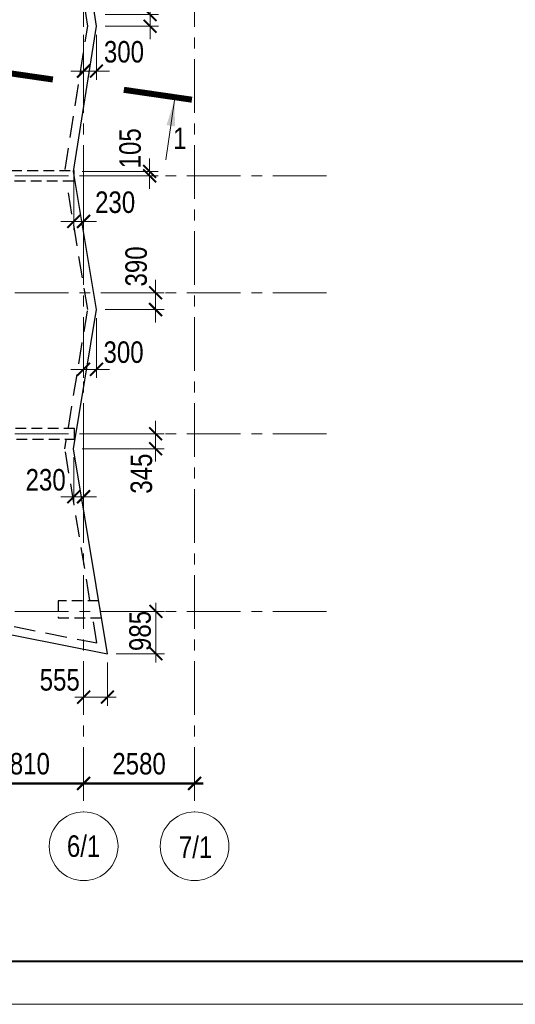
# Model space of a CAD drawing. Header units: inches. Extents: x -7207481 to -7082011, y 6155852 to 6369793.
# Tile 4 of 24: x -7134963 to -7123440, y 6221814 to 6244714. Entities that reach past the tile are written whole.
import ezdxf
from ezdxf.enums import TextEntityAlignment as Align

# ---------------------------------------------------------------- set-up
doc = ezdxf.new("R2010")
doc.units = ezdxf.units.IN
doc.header["$LTSCALE"] = 1000
doc.header["$MEASUREMENT"] = 0
doc.linetypes.add('CENTER', pattern=[2, 1.25, -0.25, 0.25, -0.25])
doc.linetypes.add('HIDDEN', pattern=[0.375, 0.25, -0.125])
for name, color, linetype, lineweight in [('изм-10-06', 6, 'Continuous', 50), ('СК-040-С(тены)', 12, 'HIDDEN', 25), ('СК-043-С-ПИЛОНЫ', 5, 'HIDDEN', 25), ('СК-050-П(литы перекрытия)', 3, 'Continuous', 30), ('СК-052-П-БАЛКИ', 1, 'HIDDEN', 30), ('СК-100-О(си)', 7, 'CENTER', 15), ('СК-110-О-РАЗМЕРЫ', 7, 'Continuous', 15), ('СК-200-Р(амка)', 7, 'Continuous', 40), ('СК-210-Р-РАМКА ЛИНИИ ТОНКИЕ', 7, 'Continuous', 15), ('СК-300-Р(азмеры)_ПЛИТЫ', 7, 'Continuous', 20), ('СК-400-Т(екст)', 7, 'Continuous', 20), ('СК-500-С(ечения)', 5, 'Continuous', 40)]:
    doc.layers.add(name, color=color, linetype=linetype, lineweight=lineweight)
doc.styles.add('ARIAL_annotative', font='arial.ttf', dxfattribs={"width": 0.8, "height": 2.5})
doc.styles.add('RUSS', font='arial.ttf', dxfattribs={"width": 0.8})
doc.dimstyles.new('100-200', dxfattribs={"dimscale": 0, "dimtxt": 500, "dimasz": 300, "dimexe": 200, "dimexo": 200, "dimgap": 200, "dimtad": 1, "dimdec": 0, "dimzin": 0, "dimdsep": 46, "dimtxsty": 'RUSS', "dimblk": 'ARCHTICK', "dimcen": 0.096, "dimdle": 200, "dimclrd": 7, "dimclre": 7, "dimclrt": 256, "dimadec": 0, "dimazin": 0, "dimtfac": 1, "dimtdec": 0, "dimtmove": 2, "dimatfit": 3, "dimldrblk": 'OBLIQUE', "dimfxl": 1, "dimtolj": 1, "dimtzin": 0, "dimarcsym": 0})

# ---------------------------------------------------------------- blocks, each defined once
blk = doc.blocks.new('Сечение')
at = {"layer": 'СК-500-С(ечения)', "linetype": 'Continuous', "lineweight": 15, "ltscale": 100}
blk.add_line((-200, -35), (-200, -735), dxfattribs=at)
at = {"layer": 'СК-500-С(ечения)', "linetype": 'Continuous', "ltscale": 100, "const_width": 70}
blk.add_lwpolyline([(-400, 0), (400, 0)], dxfattribs=at)
at = {"layer": 'СК-500-С(ечения)', "linetype": 'Continuous', "ltscale": 100}
blk.add_solid([(-200, -35), (-250, -335), (-150, -335)], dxfattribs=at)
blk = doc.blocks.new('*U12')
at = {"layer": 'СК-400-Т(екст)', "ltscale": 100, "yscale": 0.01, "zscale": 0.01}
for p, xscale, rotation in [((0, -4), 0.01, 270.0000000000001), ((0, -20.33), -0.01, 270)]:
    blk.add_blockref('Сечение', p, dxfattribs=dict(at, xscale=xscale, rotation=rotation))
at = {"layer": 'СК-500-С(ечения)', "color": 0, "ltscale": 100, "style": 'ARIAL_annotative', "text_generation_flag": 2, "width": 0.8}
blk.add_attdef('НОМЕР_СЕЧЕНИЯ_1_1(НОМЕР_ЛИСТА)', text='', height=2.5, rotation=360, dxfattribs=at).set_placement((-6.74, -1.23), align=Align.RIGHT)
at = {"layer": 'СК-500-С(ечения)', "color": 0, "ltscale": 100, "style": 'ARIAL_annotative', "width": 0.8}
blk.add_attdef('НОМЕР_СЕЧЕНИЯ_2_1(НОМЕР_ЛИСТА)', text='', height=2.5, rotation=270, dxfattribs=at).set_placement((-7.48, -23.11), align=Align.BOTTOM_LEFT)
blk = doc.blocks.new('_ArchTick')
at = {"color": 0, "linetype": 'ByBlock', "const_width": 0.15}
blk.add_lwpolyline([(-0.5, -0.5), (0.5, 0.5)], dxfattribs=at)
blk = doc.blocks.new('*D54')
at = {"layer": 'Defpoints', "color": 0, "transparency": 16777216}
for p in [(17540, -4000), (17540, -4000), (20120, -4000)]:
    blk.add_point(p, dxfattribs=at)
at = {"layer": 'СК-110-О-РАЗМЕРЫ', "color": 7, "lineweight": -2, "transparency": 16777216}
blk.add_line((20320, -4000), (17340, -4000), dxfattribs=at)
at = {"layer": 'СК-110-О-РАЗМЕРЫ', "color": 7, "lineweight": -2, "transparency": 16777216, "xscale": 300, "yscale": 300, "zscale": 300, "rotation": 180}
blk.add_blockref('_ArchTick', (17540, -4000), dxfattribs=at)
at = {"layer": 'СК-110-О-РАЗМЕРЫ', "color": 7, "lineweight": -2, "transparency": 16777216, "xscale": 300, "yscale": 300, "zscale": 300}
blk.add_blockref('_ArchTick', (20120, -4000), dxfattribs=at)
at = {"layer": 'СК-110-О-РАЗМЕРЫ', "transparency": 16777216, "insert": (18830, -3545), "char_height": 500, "attachment_point": 5, "style": 'RUSS'}
blk.add_mtext('\\A1;2580', dxfattribs=at)
blk = doc.blocks.new('_Oblique')
at = {"color": 0, "linetype": 'ByBlock', "lineweight": -2}
blk.add_line((-0.5, -0.5), (0.5, 0.5), dxfattribs=at)
blk = doc.blocks.new('*D55')
at = {"layer": 'Defpoints', "color": 0, "transparency": 16777216}
for p in [(14730, -4000), (14730, -4000), (17540, -4000)]:
    blk.add_point(p, dxfattribs=at)
at = {"layer": 'СК-110-О-РАЗМЕРЫ', "color": 7, "lineweight": -2, "transparency": 16777216}
blk.add_line((17740, -4000), (14530, -4000), dxfattribs=at)
at = {"layer": 'СК-110-О-РАЗМЕРЫ', "color": 7, "lineweight": -2, "transparency": 16777216, "xscale": 300, "yscale": 300, "zscale": 300, "rotation": 180}
blk.add_blockref('_ArchTick', (14730, -4000), dxfattribs=at)
at = {"layer": 'СК-110-О-РАЗМЕРЫ', "color": 7, "lineweight": -2, "transparency": 16777216, "xscale": 300, "yscale": 300, "zscale": 300}
blk.add_blockref('_ArchTick', (17540, -4000), dxfattribs=at)
at = {"layer": 'СК-110-О-РАЗМЕРЫ', "transparency": 16777216, "insert": (16135, -3545), "char_height": 500, "attachment_point": 5, "style": 'RUSS'}
blk.add_mtext('\\A1;2810', dxfattribs=at)
blk = doc.blocks.new('*D186')
at = {"layer": 'Defpoints', "color": 0, "transparency": 16777216}
for p in [(17838, 13880), (19085, 13880), (17838, 13610)]:
    blk.add_point(p, dxfattribs=at)
at = {"layer": 'СК-300-Р(азмеры)_ПЛИТЫ', "color": 7, "lineweight": -2, "transparency": 16777216}
for p, q in [((19085, 13880), (19085, 14180)), ((18038, 13880), (19285, 13880)), ((19085, 13610), (19085, 13880)), ((18038, 13610), (19285, 13610)), ((19085, 13610), (19085, 13310))]:
    blk.add_line(p, q, dxfattribs=at)
at = {"layer": 'СК-300-Р(азмеры)_ПЛИТЫ', "color": 7, "lineweight": -2, "transparency": 16777216, "xscale": 300, "yscale": 300, "zscale": 300}
for p, rotation in [((19085, 13880), 270), ((19085, 13610), 90)]:
    blk.add_blockref('_ArchTick', p, dxfattribs=dict(at, rotation=rotation))
at = {"layer": 'СК-300-Р(азмеры)_ПЛИТЫ', "transparency": 16777216, "insert": (18728, 14567), "char_height": 500, "attachment_point": 5, "rotation": 90, "style": 'RUSS'}
blk.add_mtext('\\A1;270', dxfattribs=at)
blk = doc.blocks.new('*D187')
at = {"layer": 'Defpoints', "color": 0, "transparency": 16777216}
for p in [(17540, 13610), (17840, 13611), (17540, 12567)]:
    blk.add_point(p, dxfattribs=at)
at = {"layer": 'СК-300-Р(азмеры)_ПЛИТЫ', "color": 7, "lineweight": -2, "transparency": 16777216}
for p, q in [((17540, 13410), (17540, 12367)), ((17840, 13411), (17840, 12367)), ((17540, 12567), (17240, 12567)), ((17840, 12567), (17540, 12567)), ((17840, 12567), (18140, 12567))]:
    blk.add_line(p, q, dxfattribs=at)
at = {"layer": 'СК-300-Р(азмеры)_ПЛИТЫ', "color": 7, "lineweight": -2, "transparency": 16777216, "xscale": 300, "yscale": 300, "zscale": 300}
blk.add_blockref('_ArchTick', (17540, 12567), dxfattribs=at)
at = {"layer": 'СК-300-Р(азмеры)_ПЛИТЫ', "color": 7, "lineweight": -2, "transparency": 16777216, "xscale": 300, "yscale": 300, "zscale": 300, "rotation": 180}
blk.add_blockref('_ArchTick', (17840, 12567), dxfattribs=at)
at = {"layer": 'СК-300-Р(азмеры)_ПЛИТЫ', "transparency": 16777216, "insert": (18478, 13013), "char_height": 500, "attachment_point": 5, "style": 'RUSS'}
blk.add_mtext('\\A1;300', dxfattribs=at)
blk = doc.blocks.new('*D188')
at = {"layer": 'Defpoints', "color": 0, "transparency": 16777216}
for p in [(17308, 10235), (17308, 10130), (19075, 10130)]:
    blk.add_point(p, dxfattribs=at)
at = {"layer": 'СК-300-Р(азмеры)_ПЛИТЫ', "color": 7, "lineweight": -2, "transparency": 16777216}
for p, q in [((19075, 10235), (19075, 10535)), ((17508, 10235), (19275, 10235)), ((17508, 10130), (19275, 10130)), ((19075, 10235), (19075, 10130)), ((19075, 10130), (19075, 9830))]:
    blk.add_line(p, q, dxfattribs=at)
at = {"layer": 'СК-300-Р(азмеры)_ПЛИТЫ', "color": 7, "lineweight": -2, "transparency": 16777216, "xscale": 300, "yscale": 300, "zscale": 300}
for p, rotation in [((19075, 10235), 270), ((19075, 10130), 90)]:
    blk.add_blockref('_ArchTick', p, dxfattribs=dict(at, rotation=rotation))
at = {"layer": 'СК-300-Р(азмеры)_ПЛИТЫ', "transparency": 16777216, "insert": (18623, 10771), "char_height": 500, "attachment_point": 5, "rotation": 90, "style": 'RUSS'}
blk.add_mtext('\\A1;105', dxfattribs=at)
blk = doc.blocks.new('*D189')
at = {"layer": 'Defpoints', "color": 0, "transparency": 16777216}
for p in [(17310, 10235), (17540, 10234), (17540, 9071)]:
    blk.add_point(p, dxfattribs=at)
at = {"layer": 'СК-300-Р(азмеры)_ПЛИТЫ', "color": 7, "lineweight": -2, "transparency": 16777216}
for p, q in [((17310, 10035), (17310, 8871)), ((17540, 10034), (17540, 8871)), ((17310, 9071), (17010, 9071)), ((17310, 9071), (17540, 9071)), ((17540, 9071), (17840, 9071))]:
    blk.add_line(p, q, dxfattribs=at)
at = {"layer": 'СК-300-Р(азмеры)_ПЛИТЫ', "color": 7, "lineweight": -2, "transparency": 16777216, "xscale": 300, "yscale": 300, "zscale": 300}
blk.add_blockref('_ArchTick', (17310, 9071), dxfattribs=at)
at = {"layer": 'СК-300-Р(азмеры)_ПЛИТЫ', "color": 7, "lineweight": -2, "transparency": 16777216, "xscale": 300, "yscale": 300, "zscale": 300, "rotation": 180}
blk.add_blockref('_ArchTick', (17540, 9071), dxfattribs=at)
at = {"layer": 'СК-300-Р(азмеры)_ПЛИТЫ', "transparency": 16777216, "insert": (18273, 9514), "char_height": 500, "attachment_point": 5, "style": 'RUSS'}
blk.add_mtext('\\A1;230', dxfattribs=at)
blk = doc.blocks.new('*D190')
at = {"layer": 'Defpoints', "color": 0, "transparency": 16777216}
for p in [(17540, 7021), (17840, 7022), (17540, 5630)]:
    blk.add_point(p, dxfattribs=at)
at = {"layer": 'СК-300-Р(азмеры)_ПЛИТЫ', "color": 7, "lineweight": -2, "transparency": 16777216}
for p, q in [((17540, 6821), (17540, 5430)), ((17840, 6822), (17840, 5430)), ((17540, 5630), (17240, 5630)), ((17840, 5630), (17540, 5630)), ((17840, 5630), (18140, 5630))]:
    blk.add_line(p, q, dxfattribs=at)
at = {"layer": 'СК-300-Р(азмеры)_ПЛИТЫ', "color": 7, "lineweight": -2, "transparency": 16777216, "xscale": 300, "yscale": 300, "zscale": 300}
blk.add_blockref('_ArchTick', (17540, 5630), dxfattribs=at)
at = {"layer": 'СК-300-Р(азмеры)_ПЛИТЫ', "color": 7, "lineweight": -2, "transparency": 16777216, "xscale": 300, "yscale": 300, "zscale": 300, "rotation": 180}
blk.add_blockref('_ArchTick', (17840, 5630), dxfattribs=at)
at = {"layer": 'СК-300-Р(азмеры)_ПЛИТЫ', "transparency": 16777216, "insert": (18469, 6027), "char_height": 500, "attachment_point": 5, "style": 'RUSS'}
blk.add_mtext('\\A1;300', dxfattribs=at)
blk = doc.blocks.new('*D191')
at = {"layer": 'Defpoints', "color": 0, "transparency": 16777216}
for p in [(17838, 7410), (19213, 7410), (17838, 7020)]:
    blk.add_point(p, dxfattribs=at)
at = {"layer": 'СК-300-Р(азмеры)_ПЛИТЫ', "color": 7, "lineweight": -2, "transparency": 16777216}
for p, q in [((19213, 7410), (19213, 7710)), ((18038, 7410), (19413, 7410)), ((19213, 7020), (19213, 7410)), ((18038, 7020), (19413, 7020)), ((19213, 7020), (19213, 6720))]:
    blk.add_line(p, q, dxfattribs=at)
at = {"layer": 'СК-300-Р(азмеры)_ПЛИТЫ', "color": 7, "lineweight": -2, "transparency": 16777216, "xscale": 300, "yscale": 300, "zscale": 300}
for p, rotation in [((19213, 7410), 270), ((19213, 7020), 90)]:
    blk.add_blockref('_ArchTick', p, dxfattribs=dict(at, rotation=rotation))
at = {"layer": 'СК-300-Р(азмеры)_ПЛИТЫ', "transparency": 16777216, "insert": (18764, 8023), "char_height": 500, "attachment_point": 5, "rotation": 90, "style": 'RUSS'}
blk.add_mtext('\\A1;390', dxfattribs=at)
blk = doc.blocks.new('*D192')
at = {"layer": 'Defpoints', "color": 0, "transparency": 16777216}
for p in [(17308, 4130), (19213, 4130), (17308, 3785)]:
    blk.add_point(p, dxfattribs=at)
at = {"layer": 'СК-300-Р(азмеры)_ПЛИТЫ', "color": 7, "lineweight": -2, "transparency": 16777216}
for p, q in [((19213, 4130), (19213, 4430)), ((17508, 4130), (19413, 4130)), ((19213, 3785), (19213, 4130)), ((17508, 3785), (19413, 3785)), ((19213, 3785), (19213, 3485))]:
    blk.add_line(p, q, dxfattribs=at)
at = {"layer": 'СК-300-Р(азмеры)_ПЛИТЫ', "color": 7, "lineweight": -2, "transparency": 16777216, "xscale": 300, "yscale": 300, "zscale": 300}
for p, rotation in [((19213, 4130), 270), ((19213, 3785), 90)]:
    blk.add_blockref('_ArchTick', p, dxfattribs=dict(at, rotation=rotation))
at = {"layer": 'СК-300-Р(азмеры)_ПЛИТЫ', "transparency": 16777216, "insert": (18885, 3204), "char_height": 500, "attachment_point": 5, "rotation": 90, "style": 'RUSS'}
blk.add_mtext('\\A1;345', dxfattribs=at)
blk = doc.blocks.new('*D193')
at = {"layer": 'Defpoints', "color": 0, "transparency": 16777216}
for p in [(17310, 3785), (17540, 3785), (17540, 2668)]:
    blk.add_point(p, dxfattribs=at)
at = {"layer": 'СК-300-Р(азмеры)_ПЛИТЫ', "color": 7, "lineweight": -2, "transparency": 16777216}
for p, q in [((17310, 3585), (17310, 2468)), ((17540, 3585), (17540, 2468)), ((17310, 2668), (17010, 2668)), ((17310, 2668), (17540, 2668)), ((17540, 2668), (17840, 2668))]:
    blk.add_line(p, q, dxfattribs=at)
at = {"layer": 'СК-300-Р(азмеры)_ПЛИТЫ', "color": 7, "lineweight": -2, "transparency": 16777216, "xscale": 300, "yscale": 300, "zscale": 300}
blk.add_blockref('_ArchTick', (17310, 2668), dxfattribs=at)
at = {"layer": 'СК-300-Р(азмеры)_ПЛИТЫ', "color": 7, "lineweight": -2, "transparency": 16777216, "xscale": 300, "yscale": 300, "zscale": 300, "rotation": 180}
blk.add_blockref('_ArchTick', (17540, 2668), dxfattribs=at)
at = {"layer": 'СК-300-Р(азмеры)_ПЛИТЫ', "transparency": 16777216, "insert": (16658, 3058), "char_height": 500, "attachment_point": 5, "style": 'RUSS'}
blk.add_mtext('\\A1;230', dxfattribs=at)
blk = doc.blocks.new('*D194')
at = {"layer": 'Defpoints', "color": 0, "transparency": 16777216}
for p in [(18095, 0), (19220, 0), (18095, -985)]:
    blk.add_point(p, dxfattribs=at)
at = {"layer": 'СК-300-Р(азмеры)_ПЛИТЫ', "color": 7, "lineweight": -2, "transparency": 16777216}
for p, q in [((19220, -1185), (19220, 200)), ((18295, 0), (19420, 0)), ((18295, -985), (19420, -985))]:
    blk.add_line(p, q, dxfattribs=at)
at = {"layer": 'СК-300-Р(азмеры)_ПЛИТЫ', "color": 7, "lineweight": -2, "transparency": 16777216, "xscale": 300, "yscale": 300, "zscale": 300}
for p, rotation in [((19220, 0), 90), ((19220, -985), 270)]:
    blk.add_blockref('_ArchTick', p, dxfattribs=dict(at, rotation=rotation))
at = {"layer": 'СК-300-Р(азмеры)_ПЛИТЫ', "transparency": 16777216, "insert": (18855, -455), "char_height": 500, "attachment_point": 5, "rotation": 90, "style": 'RUSS'}
blk.add_mtext('\\A1;985', dxfattribs=at)
blk = doc.blocks.new('*D195')
at = {"layer": 'Defpoints', "color": 0, "transparency": 16777216}
for p in [(17540, -986), (18095, -986), (17540, -1994)]:
    blk.add_point(p, dxfattribs=at)
at = {"layer": 'СК-300-Р(азмеры)_ПЛИТЫ', "color": 7, "lineweight": -2, "transparency": 16777216}
for p, q in [((17540, -1186), (17540, -2194)), ((18095, -1186), (18095, -2194)), ((18295, -1994), (17340, -1994))]:
    blk.add_line(p, q, dxfattribs=at)
at = {"layer": 'СК-300-Р(азмеры)_ПЛИТЫ', "color": 7, "lineweight": -2, "transparency": 16777216, "xscale": 300, "yscale": 300, "zscale": 300, "rotation": 180}
blk.add_blockref('_ArchTick', (17540, -1994), dxfattribs=at)
at = {"layer": 'СК-300-Р(азмеры)_ПЛИТЫ', "color": 7, "lineweight": -2, "transparency": 16777216, "xscale": 300, "yscale": 300, "zscale": 300}
blk.add_blockref('_ArchTick', (18095, -1994), dxfattribs=at)
at = {"layer": 'СК-300-Р(азмеры)_ПЛИТЫ', "transparency": 16777216, "insert": (16985, -1595), "char_height": 500, "attachment_point": 5, "style": 'RUSS'}
blk.add_mtext('\\A1;555', dxfattribs=at)
blk = doc.blocks.new('A$Cb745dcb1')
at = {"layer": 'СК-040-С(тены)'}
blk.add_lwpolyline([(17310.4, 10255), (17310.4, 10005), (12105.4, 10005), (12105.4, 10255)], close=True, dxfattribs=at)
at = {"layer": 'СК-043-С-ПИЛОНЫ'}
for points in [[(15230.3, 4005), (17330.3, 4005), (17330.3, 4255), (15230.3, 4255)], [(17891.2, 250), (16950.3, 250), (16950.3, -150), (17957.2, -150)]]:
    blk.add_lwpolyline(points, close=True, dxfattribs=at)
at = {"layer": 'СК-100-О(си)', "linetype": 'CENTER'}
for p, q in [((17540.3, 46844.3), (17540.3, -4661.8)), ((20120.3, 46844.3), (20120.3, -4661.8)), ((-8058.2, 10130.3), (23184.8, 10130.3)), ((-8058.2, 7410), (23184.8, 7410)), ((-8058.2, 4130), (23184.8, 4130)), ((-8058.2, 0), (23184.8, 0))]:
    blk.add_line(p, q, dxfattribs=at)
at = {"layer": 'СК-100-О(си)', "linetype": 'Continuous'}
for centre in [(17540.3, -5461.8), (20120.3, -5461.8)]:
    blk.add_circle(centre, 800, dxfattribs=at)
at = {"layer": 'СК-400-Т(екст)', "style": 'RUSS', "width": 0.8}
for s, p in [('6/1', (17152, -5708)), ('7/1', (19756, -5732))]:
    blk.add_text(s, height=500, dxfattribs=at).set_placement(p)
at = {"layer": 'СК-110-О-РАЗМЕРЫ'}
for base, p1, p2, picture, middle in [((14730.3, -4000.4), (17540.3, -4000.4), (14730.3, -4000.4), '*D55', (16135.3, -3545.1)), ((17540.3, -4000.4), (20120.3, -4000.4), (17540.3, -4000.4), '*D54', (18830.3, -3545.1))]:
    dim = blk.add_linear_dim(base=base, p1=p1, p2=p2, angle=180, dimstyle='100-200', override={"dimscale": 1, "dimtxsty": 'RUSS'}, dxfattribs=at)
    dim.commit()
    dim.dimension.update_dxf_attribs({"geometry": picture, "text_midpoint": middle})
blk = doc.blocks.new('A$C92320c88')
at = {"layer": 'СК-300-Р(азмеры)_ПЛИТЫ'}
for base, p1, p2, picture, middle in [((19085.4, 13880.3), (17838.2, 13610.4), (17838.2, 13880.3), '*D186', (18727.9, 14567.1)), ((19075.4, 10130.3), (17308.3, 10235.4), (17308.1, 10130.3), '*D188', (18622.7, 10771.2)), ((19212.7, 7410), (17837.9, 7020.2), (17838, 7410), '*D191', (18764.5, 8023.2)), ((19212.7, 4130), (17308, 3784.9), (17308, 4130), '*D192', (18884.8, 3203.8)), ((19220.3094, 0), (18095.1483, -985.453), (18095.1483, 0), '*D194', (18855.3559, -455.2952))]:
    dim = blk.add_linear_dim(base=base, p1=p1, p2=p2, angle=90, dimstyle='100-200', override={"dimscale": 1}, dxfattribs=at)
    dim.commit()
    dim.dimension.update_dxf_attribs({"geometry": picture, "text_midpoint": middle, "dimtype": 128})
for base, p1, p2, picture, middle in [((17540.3, 12566.9), (17840.2, 13610.7), (17540.3, 13610.4), '*D187', (18477.6, 13013.3)), ((17540.3, 9071.3), (17310.1, 10234.6), (17540.3, 10234.4), '*D189', (18272.9, 9514.3)), ((17540.3, 5629.8), (17840, 7021.5), (17540.3, 7021.2), '*D190', (18469.4, 6027.2)), ((17540.3, 2667.8), (17310, 3785.2), (17540.3, 3784.9), '*D193', (16658.5, 3058.3)), ((17540.3, -1993.6), (18095.1, -986.5), (17540.3, -986.5), '*D195', (16984.7, -1594.5))]:
    dim = blk.add_linear_dim(base=base, p1=p1, p2=p2, dimstyle='100-200', override={"dimscale": 1}, dxfattribs=at)
    dim.commit()
    dim.dimension.update_dxf_attribs({"geometry": picture, "text_midpoint": middle, "dimtype": 128})

msp = doc.modelspace()

# ---------------------------------------------------------------- linework, layer by layer
at = {"layer": 'СК-050-П(литы перекрытия)'}
msp.add_lwpolyline([(-7151275.6, 6245151), (-7150745.5, 6241501.1), (-7151275.5, 6238002.2), (-7150745.1, 6234500), (-7151568, 6229965.6), (-7147383.6, 6230785.3), (-7145224.2, 6230255.9), (-7142939.8, 6230785.1), (-7140235.1, 6230254.2), (-7137065, 6230784.2, -0.0904475), (-7137064.8, 6230784.2), (-7132922, 6229965.3), (-7133709.2, 6234736.7), (-7133179.2, 6237973), (-7133709.1, 6241186.2), (-7133179, 6244562.2), (-7133625.2, 6247507)], format="xyb", dxfattribs=at)
at = {"layer": 'СК-052-П-БАЛКИ', "ltscale": 2}
for points in [[(-7133904.4, 6241231.8), (-7133381.3, 6244562.7), (-7133903.3, 6248007)], [(-7133830.8, 6235231.7), (-7133381.9, 6237972.9), (-7133869.9, 6240931.8)], [(-7133329.7, 6231207.5), (-7133911.9, 6234736.6), (-7133879.9, 6234931.7)], [(-7136566.9, 6230889.6), (-7133166.4, 6230217.4), (-7133263.7, 6230807.5)]]:
    msp.add_lwpolyline(points, dxfattribs=at)
at = {"layer": 'СК-200-Р(амка)'}
msp.add_line((-7164381.5, 6222813.9), (-7085381.5, 6222813.9), dxfattribs=at)
at = {"layer": 'СК-210-Р-РАМКА ЛИНИИ ТОНКИЕ'}
msp.add_line((-7084381.5, 6221813.9), (-7168381.5, 6221813.9), dxfattribs=at)

# ---------------------------------------------------------------- block references
at = {"layer": 'изм-10-06'}
msp.add_blockref('A$Cb745dcb1', (-7151017.2, 6230951.7), dxfattribs=at)
at = {"layer": 'СК-300-Р(азмеры)_ПЛИТЫ'}
msp.add_blockref('A$C92320c88', (-7151017.2, 6230951.7), dxfattribs=at)
at = {"layer": 'СК-500-С(ечения)'}
ref = msp.add_blockref('*U12', (-7130958.4, 6242853.4), dxfattribs=dict(at, xscale=-200, yscale=200, zscale=200, rotation=261.7379475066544))
ref.add_attrib('НОМЕР_СЕЧЕНИЯ_2_1(НОМЕР_ЛИСТА)', '1', dxfattribs={"color": 0, "ltscale": 100, "height": 500, "style": 'ARIAL_annotative', "width": 0.8}).set_placement((-7135746.8, 6242037.1), align=Align.BOTTOM_RIGHT)
ref.add_attrib('НОМЕР_СЕЧЕНИЯ_1_1(НОМЕР_ЛИСТА)', '1', dxfattribs={"color": 0, "ltscale": 100, "height": 500, "style": 'ARIAL_annotative', "width": 0.8}).set_placement((-7131394.8, 6241554.7), align=Align.BOTTOM_LEFT)

doc.saveas('drawing.dxf')
